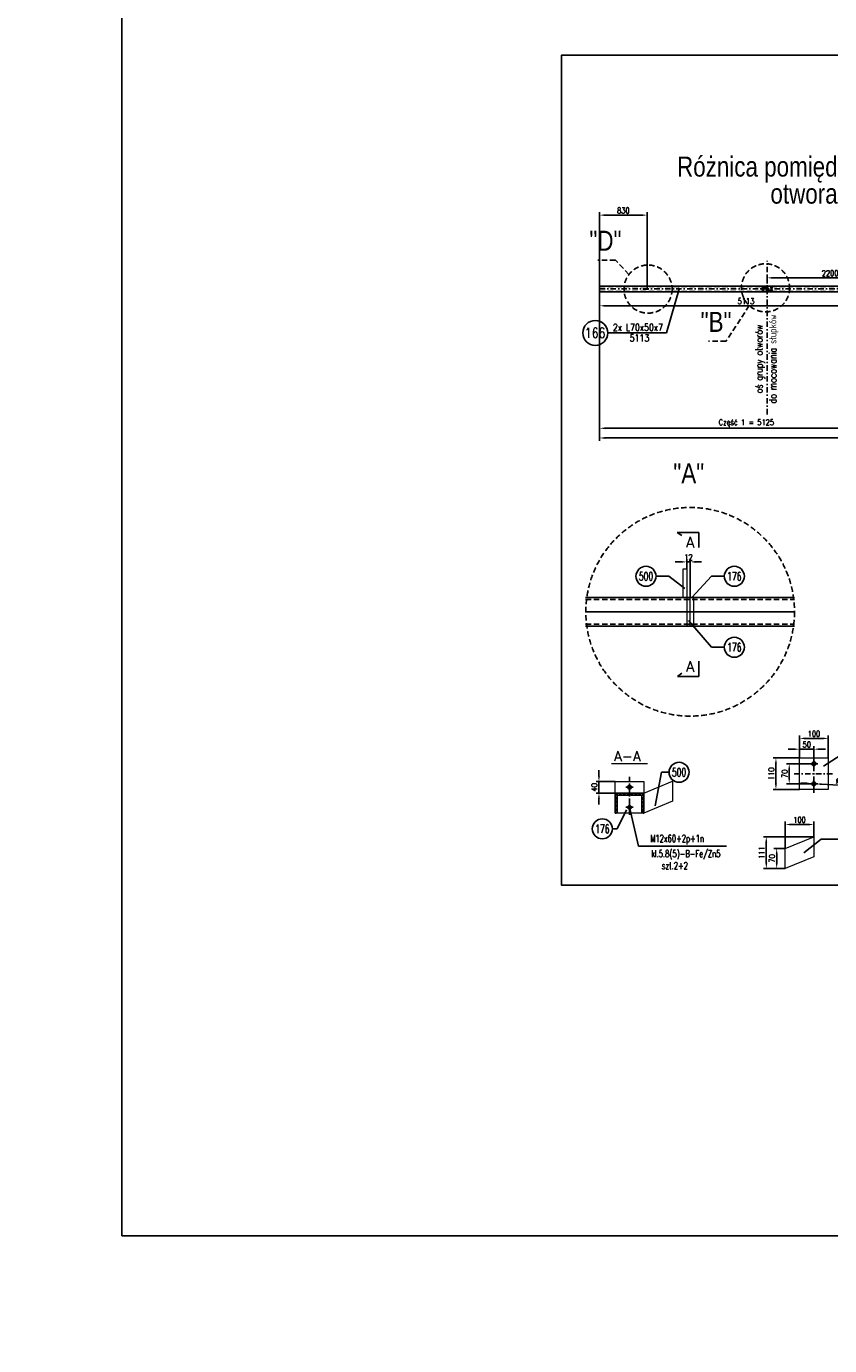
# Model space of a CAD drawing. Header units: millimetres. Extents: x -34919 to 306996, y -293018 to -145733.
# Tile 140 of 256: x 67466 to 70271, y -197726 to -193117. Entities that reach past the tile are written whole.
import ezdxf
from ezdxf.enums import TextEntityAlignment as Align

# ---------------------------------------------------------------- set-up
doc = ezdxf.new("R2010")
doc.units = ezdxf.units.MM
doc.header["$LTSCALE"] = 3
doc.linetypes.add('DASHDOT', pattern=[25.4, 12.7, -6.35, 0, -6.35])
doc.linetypes.add('HIDDEN', pattern=[9.525, 6.35, -3.175])
for name, color, linetype in [('0_18', 4, 'Continuous'), ('1_Słupy', 1, 'Continuous'), ('CIENKA', 4, 'Continuous'), ('K-wypełnienia', 8, 'Continuous'), ('LAYER0', 7, 'Continuous'), ('poziome 1', 7, 'Continuous'), ('Prz', 5, 'Continuous'), ('slupki', 7, 'Continuous'), ('stezenia', 4, 'Continuous'), ('TROJKAT', 21, 'Continuous')]:
    doc.layers.add(name, color=color, linetype=linetype)
doc.layers.add('OPISY', color=2, linetype='Continuous', lineweight=13)
doc.layers.add('SIATKA', color=5, linetype='Continuous', lineweight=18)
doc.styles.add('ARIAL', font='arial.ttf', dxfattribs={"width": 0.7, "height": 300})
doc.styles.add('NOVE3', font='romans.shx', dxfattribs={"width": 0.7})
doc.styles.add('R20', font='romans.shx', dxfattribs={"width": 0.85})
doc.styles.add('R50', font='romans.shx', dxfattribs={"width": 0.85, "height": 50})
doc.styles.add('ROMANS', font='romans.shx')
doc.styles.add('WYMIARY', font='ROMANS.shx', dxfattribs={"width": 0.75, "oblique": 15})
doc.dimstyles.new('Skala 1_10', dxfattribs={"dimscale": 10, "dimtxt": 2, "dimasz": 2, "dimexe": 1, "dimexo": 0, "dimtad": 1, "dimdec": 0, "dimdsep": 46, "dimtxsty": 'R20', "dimcen": 0, "dimclrd": 4, "dimclre": 4, "dimclrt": 3, "dimadec": 0, "dimazin": 0, "dimtfac": 1, "dimtdec": 0, "dimtix": 1, "dimtmove": 0, "dimatfit": 2, "dimfxl": 1, "dimtolj": 1, "dimtzin": 0, "dimarcsym": 0})
doc.dimstyles.new('Skala 1_10_50', dxfattribs={"dimscale": 10, "dimtxt": 2, "dimasz": 2, "dimexe": 1, "dimexo": 0, "dimtad": 1, "dimdec": 0, "dimlfac": 5, "dimdsep": 46, "dimtxsty": 'R20', "dimcen": 0, "dimclrd": 4, "dimclre": 4, "dimclrt": 3, "dimadec": 0, "dimazin": 0, "dimtfac": 1, "dimtdec": 0, "dimtix": 1, "dimtmove": 0, "dimatfit": 2, "dimfxl": 1, "dimtolj": 1, "dimtzin": 0, "dimarcsym": 0})

# ---------------------------------------------------------------- blocks, each defined once
blk = doc.blocks.new('A$C1702099F')
at = {"color": 6}
for p, q in [((13, 6.5), (-13, 6.5)), ((13, -6.5), (-13, -6.5))]:
    blk.add_line(p, q, dxfattribs=at)
for centre, start, end in [((-13, 0), 90, 270), ((13, 0), 270, 90)]:
    blk.add_arc(centre, 6.5, start, end, dxfattribs=at)
blk = doc.blocks.new('*D1495')
at = {"layer": 'Defpoints', "color": 0, "transparency": 16777216}
for p in [(69468, -194024.4), (70493, -194008.4), (69468, -194521.1)]:
    blk.add_point(p, dxfattribs=at)
at = {"layer": 'stezenia', "color": 4, "lineweight": -2, "transparency": 16777216}
for p, q in [((69468, -194024.4), (69468, -194531.1)), ((70493, -194008.4), (70493, -194531.1)), ((70473, -194521.1), (69488, -194521.1))]:
    blk.add_line(p, q, dxfattribs=at)
at = {"layer": 'stezenia', "color": 4, "transparency": 16777216}
for points in [[(69488, -194517.8), (69488, -194524.4), (69468, -194521.1)], [(70473, -194517.8), (70473, -194524.4), (70493, -194521.1)]]:
    blk.add_solid(points, dxfattribs=at)
at = {"layer": 'stezenia', "color": 3, "transparency": 16777216, "insert": (69980.5, -194502.5), "char_height": 20, "attachment_point": 5, "style": 'R20'}
blk.add_mtext('\\A1;Część 1 = 5125', dxfattribs=at)
blk = doc.blocks.new('*D1606')
at = {"layer": 'Defpoints', "color": 0, "transparency": 16777216}
for p in [(70053, -193995.5), (70053, -194015.5, 0), (70493, -194008.4)]:
    blk.add_point(p, dxfattribs=at)
at = {"layer": 'stezenia', "color": 4, "lineweight": -2, "transparency": 16777216}
for p, q in [((70053, -194015.5), (70053, -193985.5)), ((70493, -194008.4), (70493, -193985.5)), ((70473, -193995.5), (70073, -193995.5))]:
    blk.add_line(p, q, dxfattribs=at)
at = {"layer": 'stezenia', "color": 4, "transparency": 16777216}
for points in [[(70073, -193992.2), (70073, -193998.8), (70053, -193995.5)], [(70473, -193992.2), (70473, -193998.8), (70493, -193995.5)]]:
    blk.add_solid(points, dxfattribs=at)
at = {"layer": 'stezenia', "color": 3, "transparency": 16777216, "insert": (70273, -193979.3), "char_height": 20, "attachment_point": 5, "style": 'R20'}
blk.add_mtext('\\A1;2200', dxfattribs=at)
blk = doc.blocks.new('*D1611')
at = {"layer": 'Defpoints', "color": 0, "transparency": 16777216}
for p in [(69468, -194044.4, 0), (70490.6, -194044.4, 0), (70490.6, -194093.1)]:
    blk.add_point(p, dxfattribs=at)
at = {"layer": 'stezenia', "color": 4, "lineweight": -2, "transparency": 16777216}
for p, q in [((69468, -194044.4), (69468, -194103.1)), ((70490.6, -194044.4), (70490.6, -194103.1)), ((69488, -194093.1), (70470.6, -194093.1))]:
    blk.add_line(p, q, dxfattribs=at)
at = {"layer": 'stezenia', "color": 4, "transparency": 16777216}
for points in [[(69488, -194089.8), (69488, -194096.5), (69468, -194093.1)], [(70470.6, -194089.8), (70470.6, -194096.5), (70490.6, -194093.1)]]:
    blk.add_solid(points, dxfattribs=at)
at = {"layer": 'stezenia', "color": 3, "transparency": 16777216, "insert": (69979.3, -194076.9), "char_height": 20, "attachment_point": 5, "style": 'R20'}
blk.add_mtext('\\A1;5113', dxfattribs=at)
blk = doc.blocks.new('*D1497')
at = {"layer": 'Defpoints', "color": 0, "transparency": 16777216}
for p in [(70083.9, -195672.9), (70166.7, -195672.9), (70166.7, -195782.9)]:
    blk.add_point(p, dxfattribs=at)
at = {"layer": 'SIATKA', "color": 4, "lineweight": -2, "transparency": 16777216}
for p, q in [((70166.7, -195672.9), (70073.9, -195672.9)), ((70083.9, -195762.9), (70083.9, -195692.9)), ((70166.7, -195782.9), (70073.9, -195782.9))]:
    blk.add_line(p, q, dxfattribs=at)
at = {"layer": 'SIATKA', "color": 4, "transparency": 16777216}
for points in [[(70080.5, -195692.9), (70087.2, -195692.9), (70083.9, -195672.9)], [(70080.5, -195762.9), (70087.2, -195762.9), (70083.9, -195782.9)]]:
    blk.add_solid(points, dxfattribs=at)
at = {"layer": 'SIATKA', "color": 3, "transparency": 16777216, "insert": (70067.6, -195727.9), "char_height": 20, "attachment_point": 5, "rotation": 90, "style": 'R20'}
blk.add_mtext('\\A1;110', dxfattribs=at)
blk = doc.blocks.new('*D1498')
at = {"layer": 'Defpoints', "color": 0, "transparency": 16777216}
for p in [(70266.7, -195604.5), (70166.7, -195672.9), (70266.7, -195672.9)]:
    blk.add_point(p, dxfattribs=at)
at = {"layer": 'SIATKA', "color": 4, "lineweight": -2, "transparency": 16777216}
for p, q in [((70166.7, -195672.9), (70166.7, -195594.5)), ((70266.7, -195672.9), (70266.7, -195594.5)), ((70186.7, -195604.5), (70246.7, -195604.5))]:
    blk.add_line(p, q, dxfattribs=at)
at = {"layer": 'SIATKA', "color": 4, "transparency": 16777216}
for points in [[(70186.7, -195601.2), (70186.7, -195607.9), (70166.7, -195604.5)], [(70246.7, -195601.2), (70246.7, -195607.9), (70266.7, -195604.5)]]:
    blk.add_solid(points, dxfattribs=at)
at = {"layer": 'SIATKA', "color": 3, "lineweight": 0, "transparency": 16777216, "insert": (70216.7, -195588.3), "char_height": 20, "attachment_point": 5, "style": 'R20'}
blk.add_mtext('\\A1;100', dxfattribs=at)
blk = doc.blocks.new('*D1499')
at = {"layer": 'Defpoints', "color": 0, "transparency": 16777216}
for p in [(70203.7, -195692.9), (70130.4, -195762.9), (70203.7, -195762.9)]:
    blk.add_point(p, dxfattribs=at)
at = {"layer": 'SIATKA', "color": 4, "lineweight": -2, "transparency": 16777216}
for p, q in [((70203.7, -195692.9), (70120.4, -195692.9)), ((70130.4, -195712.9), (70130.4, -195742.9)), ((70203.7, -195762.9), (70120.4, -195762.9))]:
    blk.add_line(p, q, dxfattribs=at)
at = {"layer": 'SIATKA', "color": 4, "transparency": 16777216}
for points in [[(70127.1, -195712.9), (70133.7, -195712.9), (70130.4, -195692.9)], [(70127.1, -195742.9), (70133.7, -195742.9), (70130.4, -195762.9)]]:
    blk.add_solid(points, dxfattribs=at)
at = {"layer": 'SIATKA', "color": 3, "transparency": 16777216, "insert": (70114.2, -195727.9), "char_height": 20, "attachment_point": 5, "rotation": 90, "style": 'R20'}
blk.add_mtext('\\A1;70', dxfattribs=at)
blk = doc.blocks.new('*D1500')
at = {"layer": 'Defpoints', "color": 0, "transparency": 16777216}
for p in [(70216.7, -195642.2), (70166.7, -195672.9), (70216.7, -195661.4)]:
    blk.add_point(p, dxfattribs=at)
at = {"layer": 'SIATKA', "color": 4, "lineweight": -2, "transparency": 16777216}
for p, q in [((70146.7, -195642.2), (70126.7, -195642.2)), ((70166.7, -195672.9), (70166.7, -195632.2)), ((70166.7, -195642.2), (70216.7, -195642.2)), ((70216.7, -195661.4), (70216.7, -195632.2)), ((70236.7, -195642.2), (70256.7, -195642.2))]:
    blk.add_line(p, q, dxfattribs=at)
at = {"layer": 'SIATKA', "color": 4, "transparency": 16777216}
for points in [[(70146.7, -195638.9), (70146.7, -195645.5), (70166.7, -195642.2)], [(70236.7, -195638.9), (70236.7, -195645.5), (70216.7, -195642.2)]]:
    blk.add_solid(points, dxfattribs=at)
at = {"layer": 'SIATKA', "color": 3, "transparency": 16777216, "insert": (70191.7, -195626), "char_height": 20, "attachment_point": 5, "style": 'R20'}
blk.add_mtext('\\A1;50', dxfattribs=at)
blk = doc.blocks.new('*D1501')
at = {"layer": 'Defpoints', "color": 0, "transparency": 16777216}
for p in [(70210.3, -195762.5, 0), (70223.2, -195763.3, 0)]:
    blk.add_point(p, dxfattribs=at)
at = {"layer": 'SIATKA', "color": 4, "lineweight": -2, "transparency": 16777216}
for p, q in [((70190.3, -195761.3, 0), (70170.3, -195760, 0)), ((70210.3, -195762.5, 0), (70223.2, -195763.3, 0)), ((70243.2, -195764.6, 0), (70341.7, -195770.7, 0))]:
    blk.add_line(p, q, dxfattribs=at)
at = {"layer": 'SIATKA', "color": 4, "transparency": 16777216}
for points in [[(70190.5, -195758, 0), (70190.1, -195764.6, 0), (70210.3, -195762.5, 0)], [(70243.4, -195761.2, 0), (70243, -195767.9, 0), (70223.2, -195763.3, 0)]]:
    blk.add_solid(points, dxfattribs=at)
at = {"layer": 'SIATKA', "color": 3, "transparency": 16777216, "insert": (70315.1, -195752.7, 0), "char_height": 20, "attachment_point": 5, "rotation": 356.4557, "style": 'R20'}
blk.add_mtext('\\A1;∅13', dxfattribs=at)
blk = doc.blocks.new('*D1614')
at = {"layer": 'Defpoints', "color": 0, "transparency": 16777216}
for p in [(69465.8, -195755.3, 0), (69522.8, -195755.3, 0), (69522.8, -195795.3, 0)]:
    blk.add_point(p, dxfattribs=at)
at = {"layer": 'LAYER0', "color": 4, "lineweight": -2, "transparency": 16777216}
for p, q in [((69465.8, -195735.3, 0), (69465.8, -195715.3, 0)), ((69522.8, -195755.3, 0), (69455.8, -195755.3, 0)), ((69465.8, -195795.3, 0), (69465.8, -195755.3, 0)), ((69522.8, -195795.3, 0), (69455.8, -195795.3, 0)), ((69465.8, -195815.3, 0), (69465.8, -195835.3, 0))]:
    blk.add_line(p, q, dxfattribs=at)
at = {"layer": 'LAYER0', "color": 4, "transparency": 16777216}
for points in [[(69462.5, -195735.3, 0), (69469.1, -195735.3, 0), (69465.8, -195755.3, 0)], [(69462.5, -195815.3, 0), (69469.1, -195815.3, 0), (69465.8, -195795.3, 0)]]:
    blk.add_solid(points, dxfattribs=at)
at = {"layer": 'LAYER0', "color": 3, "transparency": 16777216, "insert": (69449.6, -195775.3, 0), "char_height": 20, "attachment_point": 5, "rotation": 90, "style": 'R20'}
blk.add_mtext('\\A1;40', dxfattribs=at)
blk = doc.blocks.new('*D1506')
at = {"layer": 'Defpoints', "color": 0, "transparency": 16777216}
for p in [(69634, -193776.4), (69468, -194024.4), (69634, -194033.6, 0)]:
    blk.add_point(p, dxfattribs=at)
at = {"layer": 'stezenia', "color": 4, "lineweight": -2, "transparency": 16777216}
for p, q in [((69468, -194024.4), (69468, -193766.4)), ((69488, -193776.4), (69614, -193776.4)), ((69634, -194033.6), (69634, -193766.4))]:
    blk.add_line(p, q, dxfattribs=at)
at = {"layer": 'stezenia', "color": 4, "transparency": 16777216}
for points in [[(69488, -193773.1), (69488, -193779.8), (69468, -193776.4)], [(69614, -193773.1), (69614, -193779.8), (69634, -193776.4)]]:
    blk.add_solid(points, dxfattribs=at)
at = {"layer": 'stezenia', "color": 3, "transparency": 16777216, "insert": (69551, -193760.2), "char_height": 20, "attachment_point": 5, "style": 'R20'}
blk.add_mtext('\\A1;830', dxfattribs=at)
blk = doc.blocks.new('*D1533')
at = {"layer": 'Defpoints', "color": 0, "transparency": 16777216}
for p in [(69468, -194428.2), (73118, -194428.2), (73118, -194554.9)]:
    blk.add_point(p, dxfattribs=at)
at = {"layer": 'stezenia', "color": 4, "lineweight": -2, "transparency": 16777216}
for p, q in [((69468, -194428.2), (69468, -194564.9)), ((73118, -194428.2), (73118, -194564.9)), ((69488, -194554.9), (73098, -194554.9))]:
    blk.add_line(p, q, dxfattribs=at)
at = {"layer": 'stezenia', "color": 4, "transparency": 16777216}
for points in [[(69488, -194551.6), (69488, -194558.3), (69468, -194554.9)], [(73098, -194551.6), (73098, -194558.3), (73118, -194554.9)]]:
    blk.add_solid(points, dxfattribs=at)
at = {"layer": 'stezenia', "color": 3, "transparency": 16777216, "insert": (71293, -194538.7), "char_height": 20, "attachment_point": 5, "style": 'R20'}
blk.add_mtext('\\A1;18250', dxfattribs=at)
blk = doc.blocks.new('*D1940')
at = {"layer": 'Defpoints', "color": 0, "transparency": 16777216}
for p in [(69772.4, -194987.8), (69772.4, -195012.1, 0), (69784.4, -195112.1, 0)]:
    blk.add_point(p, dxfattribs=at)
at = {"layer": 'SIATKA', "color": 4, "lineweight": -2, "transparency": 16777216}
for p, q in [((69752.4, -194987.8), (69732.4, -194987.8)), ((69772.4, -195012.1), (69772.4, -194977.8)), ((69784.4, -194987.8), (69772.4, -194987.8)), ((69784.4, -195112.1), (69784.4, -194977.8)), ((69804.4, -194987.8), (69824.4, -194987.8))]:
    blk.add_line(p, q, dxfattribs=at)
at = {"layer": 'SIATKA', "color": 4, "transparency": 16777216}
for points in [[(69752.4, -194984.5), (69752.4, -194991.2), (69772.4, -194987.8)], [(69804.4, -194984.5), (69804.4, -194991.2), (69784.4, -194987.8)]]:
    blk.add_solid(points, dxfattribs=at)
at = {"layer": 'SIATKA', "color": 3, "lineweight": 0, "transparency": 16777216, "insert": (69778.4, -194971.6), "char_height": 20, "attachment_point": 5, "style": 'R20'}
blk.add_mtext('\\A1;12', dxfattribs=at)
blk = doc.blocks.new('*D1941')
at = {"layer": 'Defpoints', "color": 0, "transparency": 16777216}
for p in [(70116.4, -195905.3), (70216.4, -195947.9), (70116.4, -195988.9)]:
    blk.add_point(p, dxfattribs=at)
at = {"layer": 'SIATKA', "color": 4, "lineweight": -2, "transparency": 16777216}
for p, q in [((70116.4, -195988.9), (70116.4, -195895.3)), ((70196.4, -195905.3), (70136.4, -195905.3)), ((70216.4, -195947.9), (70216.4, -195895.3))]:
    blk.add_line(p, q, dxfattribs=at)
at = {"layer": 'SIATKA', "color": 4, "transparency": 16777216}
for points in [[(70136.4, -195902), (70136.4, -195908.6), (70116.4, -195905.3)], [(70196.4, -195902), (70196.4, -195908.6), (70216.4, -195905.3)]]:
    blk.add_solid(points, dxfattribs=at)
at = {"layer": 'SIATKA', "color": 3, "transparency": 16777216, "insert": (70166.4, -195889.1), "char_height": 20, "attachment_point": 5, "style": 'R20'}
blk.add_mtext('\\A1;100', dxfattribs=at)
blk = doc.blocks.new('*D1942')
at = {"layer": 'Defpoints', "color": 0, "transparency": 16777216}
for p in [(70086.5, -195988.9), (70116.4, -195988.9), (70116.4, -196058.9)]:
    blk.add_point(p, dxfattribs=at)
at = {"layer": 'SIATKA', "color": 4, "lineweight": -2, "transparency": 16777216}
for p, q in [((70116.4, -195988.9), (70076.5, -195988.9)), ((70086.5, -196038.9), (70086.5, -196008.9)), ((70116.4, -196058.9), (70076.5, -196058.9))]:
    blk.add_line(p, q, dxfattribs=at)
at = {"layer": 'SIATKA', "color": 4, "transparency": 16777216}
for points in [[(70083.2, -196008.9), (70089.9, -196008.9), (70086.5, -195988.9)], [(70083.2, -196038.9), (70089.9, -196038.9), (70086.5, -196058.9)]]:
    blk.add_solid(points, dxfattribs=at)
at = {"layer": 'SIATKA', "color": 3, "transparency": 16777216, "insert": (70070.3, -196023.9), "char_height": 20, "attachment_point": 5, "rotation": 90, "style": 'R20'}
blk.add_mtext('\\A1;70', dxfattribs=at)
blk = doc.blocks.new('*D1951')
at = {"layer": 'Defpoints', "color": 0, "transparency": 16777216}
for p in [(70050.3, -195947.9), (70216.4, -195947.9), (70116.4, -196058.9)]:
    blk.add_point(p, dxfattribs=at)
at = {"layer": 'SIATKA', "color": 4, "lineweight": -2, "transparency": 16777216}
for p, q in [((70216.4, -195947.9), (70040.3, -195947.9)), ((70050.3, -196038.9), (70050.3, -195967.9)), ((70116.4, -196058.9), (70040.3, -196058.9))]:
    blk.add_line(p, q, dxfattribs=at)
at = {"layer": 'SIATKA', "color": 4, "transparency": 16777216}
for points in [[(70046.9, -195967.9), (70053.6, -195967.9), (70050.3, -195947.9)], [(70046.9, -196038.9), (70053.6, -196038.9), (70050.3, -196058.9)]]:
    blk.add_solid(points, dxfattribs=at)
at = {"layer": 'SIATKA', "color": 3, "transparency": 16777216, "insert": (70034, -196003.4), "char_height": 20, "attachment_point": 5, "rotation": 90, "style": 'R20'}
blk.add_mtext('\\A1;111', dxfattribs=at)

msp = doc.modelspace()

# ---------------------------------------------------------------- hatches: boundary and pattern name
at = {"layer": 'slupki'}
h = msp.add_hatch(dxfattribs=at)
h.set_pattern_fill('ANSI32', angle=360)
h.set_pattern_definition([(45, (18213.02, -200341.394), (-6.7351921, 6.7351921), []), (45, (18217.51, -200341.394), (-6.7351921, 6.7351921), [])])
h.paths.add_polyline_path([(69522.784, -195795.254), (69572.784, -195795.254), (69572.784, -195797.165, -0.41421356), (69567.696, -195802.254), (69529.784, -195802.254), (69529.784, -195860.165, -0.41421356), (69524.696, -195865.254), (69522.784, -195865.254)])
h.paths.add_polyline_path([(69572.784, -195797.165), (69572.784, -195795.254), (69622.784, -195795.254), (69622.784, -195865.254), (69620.873, -195865.254, -0.41421356), (69615.784, -195860.165), (69615.784, -195802.254), (69577.873, -195802.254, -0.41421356)])

# ---------------------------------------------------------------- linework, layer by layer
for p, q in [((70035.954, -194030.441, 0), (70040.03, -194030.441, 0)), ((70070.03, -194030.441, 0), (70065.954, -194030.441, 0)), ((70035.954, -194038.441, 0), (70040.03, -194038.441, 0)), ((70037.992, -194040.479, 0), (70037.992, -194036.402, 0)), ((70070.03, -194038.441, 0), (70065.954, -194038.441, 0)), ((70067.992, -194040.479, 0), (70067.992, -194036.402, 0))]:
    msp.add_line(p, q)
at = {"color": 4}
for p, q in [((69496.396, -194187.945, 0), (69701.766, -194187.945, 0)), ((70242.404, -195957.048), (70422.521, -195957.048))]:
    msp.add_line(p, q, dxfattribs=at)
at = {"color": 1}
for p, q in [((69739.531, -194884.928, 0), (69814.349, -194884.928, 0)), ((69739.531, -194884.928, 0), (69755.131, -194895.727, 0)), ((69814.349, -194884.928, 0), (69814.349, -194937.605, 0)), ((69814.806, -195387.706, 0), (69814.806, -195335.03, 0)), ((69739.988, -195387.706, 0), (69755.588, -195376.908, 0)), ((69739.988, -195387.706, 0), (69814.806, -195387.706, 0))]:
    msp.add_line(p, q, dxfattribs=at)
for centre in [(70037.992, -194030.441, 0), (70067.992, -194030.441, 0), (70037.992, -194038.441, 0), (70067.992, -194038.441, 0)]:
    msp.add_circle(centre, 1.3)
at = {"color": 4}
for centre in [(69630.137, -195038.183, 0), (69938.644, -195038.183, 0), (69938.644, -195286.102, 0), (69745.475, -195722.95), (69477.632, -195920.424, 0)]:
    msp.add_circle(centre, 35, dxfattribs=at)
at = {"color": 6}
for centre in [(70216.738, -195692.923, 0), (69572.784, -195775.254, 0), (70216.738, -195762.923, 0), (69572.784, -195845.254, 0)]:
    msp.add_circle(centre, 6.5, dxfattribs=at)
at = {"layer": '0_18'}
msp.add_line((69746.812, -194030.339, 0), (69701.766, -194187.945, 0), dxfattribs=at)
at = {"layer": 'CIENKA', "linetype": 'Continuous'}
for p, q in [((69665.137, -195038.183, 0), (69709.34, -195038.183, 0)), ((69903.644, -195038.183, 0), (69859.441, -195038.183, 0)), ((69903.644, -195286.102, 0), (69859.441, -195286.102, 0)), ((70324.453, -195654.305, 0), (70249.494, -195701.967, 0)), ((69710.475, -195722.95), (69684.332, -195722.95)), ((69512.632, -195920.424, 0), (69528.858, -195920.424, 0)), ((70242.404, -195957.048), (70181.215, -196004.711))]:
    msp.add_line(p, q, dxfattribs=at)
at = {"layer": 'CIENKA', "linetype": 'Continuous', "elevation": 0, "flags": 128}
for points in [[(69709.34, -195038.183), (69765.481, -195080.72)], [(69859.441, -195038.183), (69790.39, -195112.143)], [(69859.441, -195286.102), (69778.853, -195192.159)], [(69528.858, -195920.424), (69562.235, -195854.128)]]:
    msp.add_lwpolyline(points, dxfattribs=at)
at = {"layer": 'CIENKA', "linetype": 'Continuous', "flags": 128}
msp.add_lwpolyline([(69684.332, -195722.95), (69662.69, -195839.887)], dxfattribs=at)
at = {"layer": 'K-wypełnienia', "color": 1, "linetype": 'Continuous'}
msp.add_circle((69452.83, -194187.945, 0), 43.566, dxfattribs=at)
at = {"layer": 'OPISY', "color": 1, "elevation": 0, "flags": 128}
msp.add_lwpolyline([(69635.899, -195692.806), (69509.67, -195692.806)], dxfattribs=at)
at = {"layer": 'poziome 1', "color": 3, "linetype": 'HIDDEN'}
for p, q in [((69523.172, -193933.415, 0), (69461.515, -193933.415, 0)), ((69570.615, -193983.718, 0), (69523.172, -193933.415, 0)), ((69990.891, -194092.471, 0), (69909.545, -194216.843, 0)), ((69909.545, -194216.843, 0), (69847.888, -194216.843, 0))]:
    msp.add_line(p, q, dxfattribs=at)
at = {"layer": 'poziome 1', "color": 3}
for p, q in [((69467.992, -194024.441, 0), (73117.992, -194024.441, 0)), ((69467.992, -194044.441, 0), (73117.992, -194044.441, 0)), ((69419.311, -195112.143, 0), (70148.767, -195112.143, 0)), ((69419.311, -195212.143, 0), (70148.767, -195212.143, 0))]:
    msp.add_line(p, q, dxfattribs=at)
at = {"layer": 'poziome 1', "linetype": 'HIDDEN'}
for p, q in [((69467.992, -194025.841, 0), (73117.992, -194025.841, 0)), ((69467.992, -194043.041, 0), (73117.992, -194043.041, 0)), ((69419.311, -195119.143, 0), (70148.767, -195119.143, 0)), ((69419.311, -195205.143, 0), (70148.767, -195205.143, 0))]:
    msp.add_line(p, q, dxfattribs=at)
at = {"layer": 'poziome 1', "color": 4}
msp.add_line((69419.311, -195162.143, 0), (70148.767, -195162.143, 0), dxfattribs=at)
at = {"layer": 'poziome 1', "color": 2, "elevation": 0}
for points in [[(69522.784, -195795.254), (69572.784, -195795.254), (69572.784, -195797.165, -0.41421356), (69567.696, -195802.254), (69529.784, -195802.254), (69529.784, -195860.165, -0.41421356), (69524.696, -195865.254), (69522.784, -195865.254)], [(69572.784, -195797.165), (69572.784, -195795.254), (69622.784, -195795.254), (69622.784, -195865.254), (69620.873, -195865.254, -0.41421356), (69615.784, -195860.165), (69615.784, -195802.254), (69577.873, -195802.254, -0.41421356)]]:
    msp.add_lwpolyline(points, format="xyb", close=True, dxfattribs=at)
at = {"layer": 'poziome 1', "color": 3, "linetype": 'HIDDEN'}
for centre, radius in [((69637.301, -194034.826, 0), 84.018), ((70047.558, -194030.441, 0), 84.018), ((69784.39, -195162.143, 0), 364.376)]:
    msp.add_circle(centre, radius, dxfattribs=at)
at = {"layer": 'Prz', "elevation": 0}
msp.add_lwpolyline([(73435.084, -196117.464), (69335.084, -196117.464), (69335.084, -193217.464), (73435.084, -193217.464)], close=True, dxfattribs=at)
at = {"layer": 'SIATKA', "color": 6, "elevation": 0}
for points in [[(69772.39, -195112.143), (69760.39, -195112.143), (69760.39, -195012.143), (69772.39, -195012.143)], [(69772.39, -195212.143), (69784.39, -195212.143), (69784.39, -195112.143), (69772.39, -195112.143)], [(69796.39, -195212.143), (69784.39, -195212.143), (69784.39, -195112.143), (69796.39, -195112.143)]]:
    msp.add_lwpolyline(points, close=True, dxfattribs=at)
for points in [[(70166.738, -195782.923), (70166.738, -195672.923), (70266.738, -195672.923), (70266.738, -195782.923), (70166.738, -195782.923)], [(69522.784, -195865.254), (69522.784, -195755.254), (69622.784, -195755.254), (69622.784, -195865.254), (69522.784, -195865.254)], [(69622.784, -195865.254), (69622.784, -195795.254), (69722.784, -195754.254), (69722.784, -195824.254), (69622.784, -195865.254)]]:
    msp.add_lwpolyline(points, dxfattribs=at)
at = {"layer": 'SIATKA', "color": 6}
msp.add_lwpolyline([(70116.361, -196058.885), (70116.361, -195988.885), (70216.361, -195947.885), (70216.361, -196017.885), (70116.361, -196058.885)], dxfattribs=at)
at = {"layer": 'slupki', "color": 4, "linetype": 'DASHDOT', "ltscale": 0.5}
for p, q in [((70052.992, -194472.621, 0), (70052.992, -193935.741, 0)), ((69467.992, -194034.441, 0), (73117.992, -194034.441, 0))]:
    msp.add_line(p, q, dxfattribs=at)
at = {"layer": 'slupki', "color": 4, "linetype": 'DASHDOT', "ltscale": 0.5, "elevation": 0}
msp.add_lwpolyline([(70037.992, -194030.441), (70067.992, -194030.441), (70067.992, -194038.441), (70037.992, -194038.441)], close=True, dxfattribs=at)
for points in [[(70216.738, -195661.417), (70216.738, -195800.341)], [(70147.276, -195727.923), (70286.199, -195727.923)], [(69572.784, -195738.349), (69572.784, -195882.825)]]:
    msp.add_lwpolyline(points, dxfattribs=at)
at = {"layer": 'slupki', "color": 4, "linetype": 'DASHDOT', "elevation": 0, "flags": 128}
for points in [[(70216.738, -195679.923), (70216.738, -195705.923)], [(70229.738, -195692.923), (70203.738, -195692.923)], [(69585.784, -195775.254), (69559.784, -195775.254)], [(69572.784, -195762.254), (69572.784, -195788.254)], [(70229.738, -195762.923), (70203.738, -195762.923)], [(70216.738, -195775.923), (70216.738, -195749.923)], [(69585.784, -195845.254), (69559.784, -195845.254)], [(69572.784, -195858.254), (69572.784, -195832.254)]]:
    msp.add_lwpolyline(points, dxfattribs=at)
at = {"layer": 'stezenia', "color": 3}
msp.add_line((69467.992, -194044.441, 0), (69467.992, -194024.441, 0), dxfattribs=at)
at = {"layer": 'stezenia', "color": 9}
msp.add_lwpolyline([(67799.362, -188687.74), (113314.032, -188687.74), (113314.032, -197342.005), (67799.362, -197342.005)], close=True, dxfattribs=at)
at = {"layer": 'stezenia', "color": 6, "elevation": 0}
msp.add_lwpolyline([(69620.792, -194035.241), (69637.992, -194035.241), (69637.992, -194033.641), (69620.792, -194033.641)], close=True, dxfattribs=at)
at = {"layer": 'TROJKAT', "color": 4, "linetype": 'Continuous'}
for p, q in [((69572.784, -195845.254, 0), (69604.111, -195980.982, 0)), ((69604.111, -195980.982, 0), (69911.159, -195980.982, 0))]:
    msp.add_line(p, q, dxfattribs=at)

# ---------------------------------------------------------------- block references
at = {"layer": 'SIATKA', "color": 3, "xscale": 0.2, "yscale": 0.2, "zscale": 0.2}
for p in [(70037.992, -194030.441, 0), (70067.992, -194030.441, 0), (70037.992, -194038.441, 0), (70067.992, -194038.441, 0)]:
    msp.add_blockref('A$C1702099F', p, dxfattribs=at)

# ---------------------------------------------------------------- texts
at = {"color": 3, "style": 'WYMIARY', "width": 0.65}
for s, p in [('500', (69630.137, -195038.183, 0)), ('176', (69938.644, -195038.183, 0)), ('176', (69938.644, -195286.102, 0)), ('500', (69745.475, -195722.95)), ('176', (69477.632, -195920.424, 0))]:
    msp.add_text(s, height=30, dxfattribs=at).set_placement(p, align=Align.MIDDLE)
at = {"color": 20, "insert": (33837.901, -182331.101), "char_height": 300, "width": 16331.01415, "attachment_point": 1, "style": 'NOVE3'}
msp.add_mtext('{\\C1;Wytyczne montażowe\\P\\H0.83333x;\\C3;Podczas montażu należy bezwzględnie przestrzegać dopuszczalnych tolerancji z uwagi na ścisłe dopasowanie elementów amortyzujących ugięcia dźwigarów przekrycia auli.\\P\\H1.2x;\\C1;\\PZabezpieczenia antykorozyjne.\\C256;\\P\\H0.83333x;\\C3;Wszystkie elementy stalowe konstrukcji należy poddać ocynkowaniu ogniowemu.\\PKonstrukcje przeznaczone do cynkowania ogniowego powinny odpowiadać następującym warunkom:\\P\\pl900;^I1. Spoiny powinny być wykonane metodą półautomatyczną w osłonie gazów ochronnych. Nie zaleca się spawania elektrodą otuloną, ze względu na złą jakość powłoki cynkowej na spoinach.\\P^I2. Powierzchnia konstrukcji powinna być wolna od: zawalcowań, zgorzelin, odprysków po spawaniu, ostrych krawędzi, zanieczyszczeń farbami, olejami, emulsjami oraz innymi materiałami stosowanymi przy trasowaniu, znakowaniu, spawaniu, wierceniu itp. W przypadku spawania elektrodą należy dokładnie usunąć otulinę spawalniczą w celu zminimalizowania wad powłoki. Po ocynkowaniu uwydatnią się wady jakości powierzchni stali np. zawalcowania, rysy traserskie, zeszlifowania, pory, odpryski spawalnicze, wadliwe spoiny.\\P^I3. Elementy konstrukcyjne powinny posiadać odpowiednie otwory technologiczne do odpowietrzenia, swobodnego przepływu cynku zewnątrz i wewnątrz elementu oraz do podwieszenia (mogą być przyspawane uchwyty z blachy z otworami).\\P^I4. W przypadku powierzchni spawanych na zakładkę, spoina powinna być szczelna ze wszystkich stron (spawana na około), a nakładki szczelnie przylegać do konstrukcji. Przekroje skrzynkowe oraz powierzchnie nakładające się mogą powodować uszkodzenie konstrukcji - pękanie spoin.\\P^I5. Każdy element konstrukcyjny powinien składać się z jednego gatunku stali.\\P^I6. Konstrukcje nie powinny posiadać małych szczelin lub wnęk. Spoiny powinny być szczelne i zamknięte wokół elementu, ponieważ w przeciwnym przypadku mogą po cynkowaniu wylewać się z nich resztki topnika i kwasu pogarszając jakość powłoki (tzw. "krwawe wycieki").\\P^I7. Naddatek wymiarowy dla otworów pod śruby powinien wynosić 1 - 2 mm.\\PTermiczne oddziaływanie kąpieli cynkowej uwalnia w elementach naprężenia wewnętrzne, co może powodować odkształcenia. Szczególnie uwidacznia się to w elementach spawanych. Dotyczy to także dwuteowników spawanych, których odkształcenia po cynkowaniu mogą przekroczyć dopuszczalne normy, oraz nie usztywnionych arkuszy blach i otwartych kształtowników giętych.\\P\\C256;\\P\\pl0;\\H1.2x;\\C1;Malowanie konstrukcji.\\P\\H0.83333x;\\C3;Wszystkie elementy stalowe konstrukcji należy pomalować proszkowo na kolor RAL 9011}', dxfattribs=at)
at = {"layer": '1_Słupy', "color": 1, "style": 'ROMANS'}
for p in [(69769.973, -194938.134, 0), (69770.43, -195372.001, 0)]:
    msp.add_text('A', height=37.5, dxfattribs=at).set_placement(p)
at = {"layer": 'K-wypełnienia', "color": 1, "linetype": 'Continuous', "style": 'ARIAL', "width": 0.8}
for s, p in [('Różnica pomiędzy poszczególnymi elementami polega na odmiennym otworowaniu ścianek profilu', (71447.165, -193614.86, 0)), ('otworami służącymi do mocowania siatek - otworowanie na oddzielnym rysunku', (71447.165, -193709.969, 0)), ('"D"', (69488.457, -193865.871, 0)), ('"B"', (69874.83, -194149.3, 0)), ('"A"', (69779.48, -194678.572, 0))]:
    msp.add_text(s, height=70, dxfattribs=at).set_placement(p, align=Align.MIDDLE)
at = {"layer": 'OPISY', "style": 'R50', "width": 0.8}
for s, p in [('do mocowania słupków', (70076.195, -194278.726, 0)), ('oś grupy otworów', (70028.593, -194278.726, 0))]:
    msp.add_text(s, height=25, rotation=90, dxfattribs=at).set_placement(p, align=Align.MIDDLE)
at = {"layer": 'OPISY', "color": 2, "style": 'ROMANS', "width": 0.8}
msp.add_text('166', height=35, dxfattribs=at).set_placement((69452.319, -194187.955, 0), align=Align.MIDDLE)
at = {"layer": 'OPISY', "style": 'R50', "width": 0.8}
for s, p in [('2x L70x50x7', (69601.871, -194168.597, 0)), ('5113', (69607.452, -194205.858, 0))]:
    msp.add_text(s, height=25, dxfattribs=at).set_placement(p, align=Align.MIDDLE)
at = {"layer": 'OPISY', "color": 1, "style": 'ROMANS'}
msp.add_text('A-A', height=35, dxfattribs=at).set_placement((69518.628, -195684.351, 0))
at = {"layer": 'OPISY', "color": 3, "style": 'ROMANS', "width": 0.7}
for s, p in [('M12x60+2p+1n', (69738.796, -195966.597, 0)), ('kl.5.8(5)-B-Fe/Zn5', (69769.209, -196019.677, 0)), ('szt.2+2', (69730.793, -196061.809, 0))]:
    msp.add_text(s, height=25, dxfattribs=at).set_placement(p, align=Align.CENTER)

# ---------------------------------------------------------------- dimensions: what is measured, and where the dimension line sits
at = {"layer": 'LAYER0', "color": 1}
dim = msp.add_linear_dim(base=(69465.813, -195755.254, 0), p1=(69522.784, -195795.254, 0), p2=(69522.784, -195755.254, 0), angle=90, dimstyle='Skala 1_10', dxfattribs=at)
dim.commit()
dim.dimension.update_dxf_attribs({"geometry": '*D1614', "text_midpoint": (69449.563, -195775.254, 0)})
at = {"layer": 'SIATKA', "color": 3, "lineweight": 0}
for base, p1, p2, picture, middle in [((69772.39, -194987.845), (69784.39, -195112.143, 0), (69772.39, -195012.143, 0), '*D1940', (69778.39, -194971.595)), ((70266.738, -195604.525, 0), (70166.738, -195672.923, 0), (70266.738, -195672.923, 0), '*D1498', (70216.738, -195588.275, 0))]:
    dim = msp.add_linear_dim(base=base, p1=p1, p2=p2, dimstyle='Skala 1_10', dxfattribs=at)
    dim.commit()
    dim.dimension.update_dxf_attribs({"geometry": picture, "text_midpoint": middle})
at = {"layer": 'SIATKA', "color": 3}
for base, p1, p2, picture, middle in [((70216.738, -195642.205, 0), (70166.738, -195672.923, 0), (70216.738, -195661.417, 0), '*D1500', (70191.738, -195625.955, 0)), ((70116.361, -195905.303), (70216.361, -195947.885), (70116.361, -195988.885), '*D1941', (70166.361, -195889.053))]:
    dim = msp.add_linear_dim(base=base, p1=p1, p2=p2, dimstyle='Skala 1_10', dxfattribs=at)
    dim.commit()
    dim.dimension.update_dxf_attribs({"geometry": picture, "text_midpoint": middle})
for base, p1, p2, picture, middle in [((70083.871, -195672.923, 0), (70166.738, -195782.923, 0), (70166.738, -195672.923, 0), '*D1497', (70067.621, -195727.923, 0)), ((70130.411, -195762.923, 0), (70203.738, -195692.923, 0), (70203.738, -195762.923, 0), '*D1499', (70114.161, -195727.923, 0)), ((70050.259, -195947.885), (70116.361, -196058.885), (70216.361, -195947.885), '*D1951', (70034.009, -196003.385)), ((70086.541, -195988.885), (70116.361, -196058.885), (70116.361, -195988.885), '*D1942', (70070.291, -196023.885))]:
    dim = msp.add_linear_dim(base=base, p1=p1, p2=p2, angle=90, dimstyle='Skala 1_10', dxfattribs=at)
    dim.commit()
    dim.dimension.update_dxf_attribs({"geometry": picture, "text_midpoint": middle})
dim = msp.add_diameter_dim_2p(p1=(70210.25, -195762.521, 0), p2=(70223.225, -195763.325, 0), dimstyle='Skala 1_10', dxfattribs=at)
dim.commit()
dim.dimension.update_dxf_attribs({"geometry": '*D1501', "text_midpoint": (70314.048, -195768.95, 0), "dimtype": 163})
at = {"layer": 'stezenia', "color": 3}
dim = msp.add_linear_dim(base=(69633.992, -193776.439, 0), p1=(69467.992, -194024.441, 0), p2=(69633.992, -194033.641, 0), angle=180, dimstyle='Skala 1_10_50', dxfattribs=at)
dim.commit()
dim.dimension.update_dxf_attribs({"geometry": '*D1506', "text_midpoint": (69550.992, -193760.189, 0)})
for base, p1, p2, picture, middle in [((70052.992, -193995.511, 0), (70492.992, -194008.364, 0), (70052.992, -194015.539, 0), '*D1606', (70272.992, -193979.261, 0)), ((70490.592, -194093.134, 0), (69467.992, -194044.441, 0), (70490.592, -194044.441, 0), '*D1611', (69979.292, -194076.884, 0))]:
    dim = msp.add_linear_dim(base=base, p1=p1, p2=p2, dimstyle='Skala 1_10_50', dxfattribs=at)
    dim.commit()
    dim.dimension.update_dxf_attribs({"geometry": picture, "text_midpoint": middle})
dim = msp.add_linear_dim(base=(69467.992, -194521.096, 0), p1=(70492.992, -194008.364, 0), p2=(69467.992, -194024.441, 0), text='Część 1 = <>', dimstyle='Skala 1_10_50', dxfattribs=at)
dim.commit()
dim.dimension.update_dxf_attribs({"geometry": '*D1495', "text_midpoint": (69980.492, -194502.465, 0)})
dim = msp.add_linear_dim(base=(73117.992, -194554.943, 0), p1=(69467.992, -194428.218, 0), p2=(73117.992, -194428.218, 0), dimstyle='Skala 1_10_50', override={"dimtmove": 1}, dxfattribs=at)
dim.commit()
dim.dimension.update_dxf_attribs({"geometry": '*D1533', "text_midpoint": (71292.992, -194538.693, 0)})

doc.saveas('drawing.dxf')
